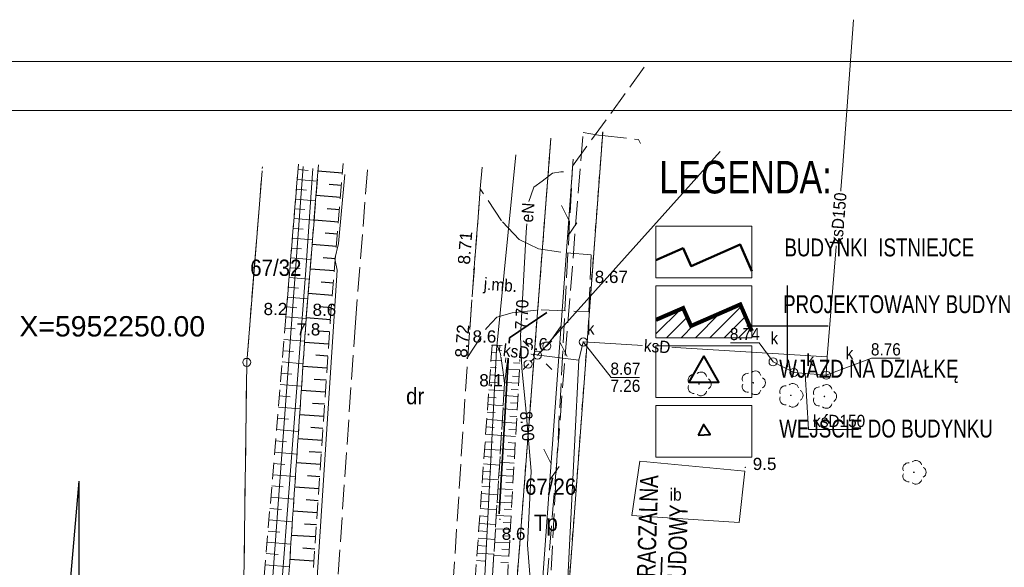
# Model space of a CAD drawing. Extents: x 5477991 to 5478204, y 5952118 to 5952269.
# Tile 8 of 9: x 5478103 to 5478163, y 5952235 to 5952269. Entities that reach past the tile are written whole.
import ezdxf
from ezdxf.enums import TextEntityAlignment as Align

# ---------------------------------------------------------------- set-up
doc = ezdxf.new("R2010")
doc.units = 0
doc.header["$LTSCALE"] = 0.5
for name, pattern in [('1 1', [2, 1, -1]), ('2 1', [3, 2, -1]), ('3 1', [4, 3, -1]), ('EGKK', [4, 3, -1]), ('EGUG', [2, 1, -1])]:
    doc.linetypes.add(name, pattern=pattern)
doc.layers.get('0').update_dxf_attribs({"color": 251})
for name, color, linetype, lineweight in [('--budynek', 7, 'Continuous', 20), ('--linia  zabudowy', 251, 'Continuous', 35), ('--tabelka rysunku', 7, 'Continuous', 0), ('--zagos.terenu', 7, 'Continuous', 30), ('--zagosp', 7, 'Continuous', 0), ('EGB_Budynek', 251, 'Continuous', 50), ('EGDE', 7, 'Continuous', 20), ('EGDE_O', 7, 'Continuous', 20), ('EGKK', 251, 'Continuous', 20), ('EGKK_O', 251, 'Continuous', 20), ('EGPG', 251, 'Continuous', 20), ('EGPG_O', 251, 'Continuous', 20), ('EGUG', 251, 'Continuous', 20), ('EGUG_O', 251, 'Continuous', 20), ('OTD', 251, 'Continuous', 20), ('OTD_O', 251, 'Continuous', 20), ('OTK', 251, 'Continuous', 20), ('OTK_O', 251, 'Continuous', 20), ('OTO', 251, 'Continuous', 20), ('OTR', 251, 'Continuous', 20), ('OTRN', 251, 'Continuous', 20), ('OTRN_O', 251, 'Continuous', 18), ('OTRS', 251, 'Continuous', 20), ('OTRS_O', 251, 'Continuous', 18), ('OTZ', 7, 'Continuous', 20), ('SUE', 251, 'Continuous', 20), ('SUE_O', 251, 'Continuous', 20), ('SUK', 251, 'Continuous', 20), ('SUK_O', 251, 'Continuous', 20), ('SUP', 251, 'Continuous', 20), ('SUPS', 251, 'Continuous', 20), ('SUPS_O', 251, 'Continuous', 0), ('SUT', 251, 'Continuous', 20), ('SUW', 251, 'Continuous', 20)]:
    doc.layers.add(name, color=color, linetype=linetype, lineweight=lineweight)
for name, color, linetype in [('PARSI', 7, 'Continuous'), ('Strzałka', 251, 'Continuous'), ('Wymiarowanie', 7, 'Continuous')]:
    doc.layers.add(name, color=color, linetype=linetype)
doc.styles.add('1-500', font='arial.ttf', dxfattribs={"width": 0.75, "height": 1.25})
doc.styles.add('BDOT', font='Arial.ttf', dxfattribs={"width": 0.9})
doc.styles.add('EGBP', font='arial.ttf')
doc.styles.add('EGiB', font='Arial.ttf', dxfattribs={"width": 0.9})
doc.styles.add('GESUT', font='Arial.ttf', dxfattribs={"width": 0.9})
doc.styles.add('MZSK', font='Arial.ttf', dxfattribs={"width": 0.9, "height": 0.75})
doc.styles.add('STYL-1', font='arial.ttf', dxfattribs={"width": 0.75})
doc.linetypes.add('LINIA ZAB2', pattern='A,0.4,[135,RODZLIN.shx,S=0.015,R=0,X=-0.1,Y=0],0.4', length=0.8)
doc.linetypes.add('OTOO', pattern='A,7.5,[30,msgB.shx,S=1.28,R=0,X=0,Y=0],7.5', length=15)
doc.linetypes.add('SUTP', pattern='A,7.5,[50,msgB.shx,S=1,R=0,X=0,Y=0],15,[50,msgB.shx,S=1,R=180,X=0,Y=0],7.5', length=30)

# ---------------------------------------------------------------- blocks, each defined once
blk = doc.blocks.new('OTZL')
at = {"layer": 'OTZ', "color": 0, "lineweight": 18, "const_width": 0.1}
blk.add_lwpolyline([(-0.05, 0, 1), (0.05, 0, 1)], format="xyb", close=True, dxfattribs=at)
at = {"layer": 'OTZ', "color": 0, "lineweight": 18}
for centre, start, end in [((0.25, 0.76), 12, 132), ((-0.65, 0.47), 84, 204), ((0.8, 0), 300, 60), ((-0.65, -0.47), 156, 276), ((0.25, -0.76), 228, 348)]:
    blk.add_arc(centre, 0.7, start, end, dxfattribs=at)
blk = doc.blocks.new('OTRN')
at = {"layer": 'OTRN', "color": 0, "const_width": 0.09}
blk.add_lwpolyline([(-0.04, 0, 1), (0.04, 0, 1)], format="xyb", close=True, dxfattribs=at)
at = {"layer": 'OTRN_O', "color": 0, "style": 'BDOT'}
blk.add_attdef('RZEDNA', (0.51, 0.52), '', height=1.5, dxfattribs=at)
blk = doc.blocks.new('OTRS')
at = {"layer": 'OTRS', "color": 0, "lineweight": -3, "const_width": 0.09}
blk.add_lwpolyline([(-0.04, 0, 1), (0.04, 0, 1)], format="xyb", close=True, dxfattribs=at)
at = {"layer": 'OTRS_O', "color": 0, "style": 'BDOT'}
blk.add_attdef('RZEDNA', (0.51, 0.52), '', height=1.5, dxfattribs=at)
blk = doc.blocks.new('SUPP')
at = {"color": 0}
blk.add_wipeout([(0.48, 0), (0.46, 0.15), (0.39, 0.28), (0.28, 0.39), (0.15, 0.46), (0, 0.48), (-0.15, 0.46), (-0.28, 0.39), (-0.39, 0.28), (-0.46, 0.15), (-0.48, 0), (-0.46, -0.15), (-0.39, -0.28), (-0.28, -0.39), (-0.15, -0.46), (0, -0.48), (0.15, -0.46), (0.28, -0.39), (0.39, -0.28), (0.46, -0.15)], dxfattribs=at).dxf.layer = 'SUP'
at = {"layer": 'SUP', "color": 0, "lineweight": 18}
blk.add_circle((0, 0), 0.5, dxfattribs=at)
blk = doc.blocks.new('SUKS')
at = {"layer": 'SUK', "color": 0, "lineweight": 18}
blk.add_circle((0, 0), 0.5, dxfattribs=at)
blk = doc.blocks.new('SUEO')
at = {"layer": 'SUE', "color": 0, "lineweight": 18}
blk.add_circle((0, 0), 0.5, dxfattribs=at)
blk = doc.blocks.new('SUE_L')
at = {"layer": 'SUE', "color": 0, "lineweight": 18}
for p, q in [((-1.77, 1.77), (-1.06, 1.06)), ((1.06, 1.06), (1.77, 1.77)), ((-1.77, -1.77), (-1.06, -1.06)), ((1.06, -1.06), (1.77, -1.77))]:
    blk.add_line(p, q, dxfattribs=at)
at = {"layer": 'SUE', "color": 0, "const_width": 0.09}
blk.add_lwpolyline([(-0.04, 0, 1), (0.04, 0, 1)], format="xyb", close=True, dxfattribs=at)
blk = doc.blocks.new('SUPS_A')
at = {"layer": 'SUPS', "color": 0, "const_width": 0.09, "flags": 128}
blk.add_lwpolyline([(-0.04, 0, 1), (0.04, 0, 1)], format="xyb", close=True, dxfattribs=at)
at = {"layer": 'SUPS_O', "color": 0, "style": 'GESUT', "width": 0.9}
blk.add_attdef('RZG', text='', height=1.5, dxfattribs=at).set_placement((3.31, -1.44), align=Align.CENTER)
blk.add_attdef('RZD', text='', height=1.5, dxfattribs=at).set_placement((3.31, -2.04), align=Align.TOP_CENTER)
blk = doc.blocks.new('SUPS_B')
at = {"layer": 'SUPS', "color": 0, "const_width": 0.09, "flags": 128}
blk.add_lwpolyline([(-0.04, 0, 1), (0.04, 0, 1)], format="xyb", close=True, dxfattribs=at)
at = {"layer": 'SUPS_O', "color": 0, "style": 'GESUT', "width": 0.9}
blk.add_attdef('RZEDNA', (1.6, -0.74), '', height=1.5, dxfattribs=at)
blk = doc.blocks.new('EGPG_a')
at = {"layer": 'EGPG_O', "color": 0, "style": 'EGBP'}
blk.add_attdef('NRP', (0.98, 0.52), '', height=1.5, dxfattribs=at)
at = {"color": 0}
blk.add_wipeout([(0.48, 0), (0.46, 0.15), (0.39, 0.28), (0.28, 0.39), (0.15, 0.46), (0, 0.48), (-0.15, 0.46), (-0.28, 0.39), (-0.39, 0.28), (-0.46, 0.15), (-0.48, 0), (-0.46, -0.15), (-0.39, -0.28), (-0.28, -0.39), (-0.15, -0.46), (0, -0.48), (0.15, -0.46), (0.28, -0.39), (0.39, -0.28), (0.46, -0.15)], dxfattribs=at).dxf.layer = 'EGPG'
at = {"layer": 'EGPG', "color": 0, "lineweight": 18}
blk.add_circle((0, 0, 1), 0.5, dxfattribs=at)
blk = doc.blocks.new('SUTP')
at = {"layer": 'SUT', "color": 0, "lineweight": 18}
for p, q in [((-1, 0.27), (0, 2)), ((1, -1.73), (0, 0))]:
    blk.add_line(p, q, dxfattribs=at)
blk = doc.blocks.new('mzsk')
at = {"layer": 'PARSI', "color": 0}
for p, q in [((0, -5), (0, 5)), ((5, 0), (-5, 0))]:
    blk.add_line(p, q, dxfattribs=at)

msp = doc.modelspace()

# ---------------------------------------------------------------- linework, layer by layer
at = {"layer": '--linia  zabudowy', "linetype": 'LINIA ZAB2', "ltscale": 10}
msp.add_lwpolyline([(5478142.281, 5952235.821), (5478142.121, 5952230.823), (5478141.96, 5952225.826), (5478141.057, 5952197.707)], dxfattribs=at)
at = {"layer": '--zagosp', "linetype": 'Continuous'}
for points in [[(5478141.915, 5952256.154), (5478147.805, 5952256.154), (5478147.805, 5952252.978), (5478141.915, 5952252.978)], [(5478141.915, 5952245.126), (5478147.805, 5952245.126), (5478147.805, 5952241.95), (5478141.915, 5952241.95)]]:
    msp.add_lwpolyline(points, close=True, dxfattribs=at)
at = {"color": 0, "linetype": 'Continuous', "lineweight": 40, "elevation": 10.26}
msp.add_lwpolyline([(5478144.861, 5952248.182), (5478143.936, 5952246.578), (5478145.787, 5952246.578)], close=True, dxfattribs=at)
at = {"color": 0, "linetype": 'Continuous', "lineweight": 40}
msp.add_lwpolyline([(5478144.507, 5952243.307), (5478145.236, 5952243.348), (5478144.836, 5952243.959)], close=True, dxfattribs=at)
at = {"flags": 128}
for points in [[(5478106.46, 5952240.484), (5478104.218, 5952214.447), (5478108.702, 5952214.447)], [(5478106.46, 5952240.484), (5478106.46, 5952202.369)]]:
    msp.add_lwpolyline(points, dxfattribs=at)
at = {"layer": 'EGB_Budynek', "linetype": 'Continuous', "lineweight": 50, "elevation": 10.26}
msp.add_lwpolyline([(5478141.915, 5952254.073), (5478143.584, 5952254.797), (5478144.074, 5952253.699), (5478147.096, 5952255.018), (5478147.805, 5952253.381)], dxfattribs=at)
at = {"layer": 'EGDE', "lineweight": 18}
msp.add_lwpolyline([(5478117.721, 5952259.545), (5478116.78, 5952247.79), (5478116.07, 5952195.31), (5478117.84, 5952195.65), (5478117.03, 5952216.4), (5478120.247, 5952259.821)], dxfattribs=at)
at = {"layer": 'EGUG', "linetype": 'EGUG', "lineweight": 18}
msp.add_lwpolyline([(5478117.734, 5952259.699), (5478117.742, 5952259.804)], dxfattribs=at)
at = {"layer": 'OTD', "lineweight": 18}
msp.add_lwpolyline([(5478140.92, 5952241.71), (5478140.44, 5952238.37), (5478147.03, 5952237.95), (5478147.37, 5952241.09)], close=True, dxfattribs=at)
at = {"layer": 'OTK', "linetype": '3 1', "lineweight": 18}
for points in [[(5478124.2, 5952259.624), (5478123.45, 5952250.23), (5478122.17, 5952231.51), (5478121.79, 5952221.71), (5478121.19, 5952200.03), (5478121.55, 5952177.52), (5478121.71, 5952172.53), (5478121.84, 5952169.929)], [(5478128.828, 5952171.097), (5478128.63, 5952175.15), (5478128.21, 5952200), (5478128.68, 5952218.43), (5478128.8, 5952220.95), (5478128.95, 5952224.6), (5478129.06, 5952228.05), (5478130.35, 5952248.13), (5478131.12, 5952258.45), (5478131.23, 5952259.771)]]:
    msp.add_lwpolyline(points, dxfattribs=at)
msp.add_lwpolyline([(5478131.12, 5952258.45), (5478130.73, 5952253.3), (5478130.35, 5952248.13), (5478131.52, 5952249.9), (5478132.15, 5952250.57), (5478133.09, 5952250.82), (5478134.87, 5952251.02), (5478137.8, 5952250.88), (5478137.94, 5952254.4), (5478136.07, 5952254.55), (5478134.69, 5952254.76), (5478133.51, 5952255.33), (5478132.43, 5952256.48)], close=True, dxfattribs=at)
at = {"layer": 'OTO', "linetype": 'OTOO', "lineweight": 35}
msp.add_lwpolyline([(5478135.21, 5952250.84), (5478132.92, 5952249.29), (5478132.29, 5952238.47)], dxfattribs=at)
at = {"layer": 'OTR'}
for p, q in [((5478119.932, 5952259.63), (5478120.543, 5952259.579)), ((5478119.882, 5952259.027), (5478121.105, 5952258.925)), ((5478119.882, 5952259.027), (5478121.105, 5952258.925)), ((5478119.832, 5952258.424), (5478120.444, 5952258.373)), ((5478119.832, 5952258.424), (5478120.444, 5952258.373)), ((5478119.782, 5952257.821), (5478121.008, 5952257.719)), ((5478119.782, 5952257.821), (5478121.008, 5952257.719)), ((5478119.732, 5952257.219), (5478120.346, 5952257.168)), ((5478119.732, 5952257.219), (5478120.346, 5952257.168)), ((5478119.682, 5952256.616), (5478120.912, 5952256.514)), ((5478119.682, 5952256.616), (5478120.912, 5952256.514)), ((5478119.632, 5952256.013), (5478120.248, 5952255.962)), ((5478119.632, 5952256.013), (5478120.248, 5952255.962)), ((5478119.582, 5952255.41), (5478120.816, 5952255.308)), ((5478119.582, 5952255.41), (5478120.816, 5952255.308)), ((5478119.531, 5952254.808), (5478120.149, 5952254.756)), ((5478119.531, 5952254.808), (5478120.149, 5952254.756)), ((5478119.481, 5952254.205), (5478120.719, 5952254.102)), ((5478119.481, 5952254.205), (5478120.719, 5952254.102)), ((5478119.431, 5952253.602), (5478120.051, 5952253.55)), ((5478119.431, 5952253.602), (5478120.051, 5952253.55)), ((5478119.381, 5952252.999), (5478120.623, 5952252.896)), ((5478119.381, 5952252.999), (5478120.623, 5952252.896)), ((5478119.331, 5952252.396), (5478119.953, 5952252.345)), ((5478119.331, 5952252.396), (5478119.953, 5952252.345)), ((5478119.281, 5952251.794), (5478120.527, 5952251.69)), ((5478119.281, 5952251.794), (5478120.527, 5952251.69)), ((5478119.231, 5952251.191), (5478119.855, 5952251.139)), ((5478119.231, 5952251.191), (5478119.855, 5952251.139)), ((5478119.18, 5952250.58), (5478120.43, 5952250.476)), ((5478119.18, 5952250.58), (5478120.43, 5952250.476)), ((5478119.122, 5952249.887), (5478119.753, 5952249.835)), ((5478119.122, 5952249.887), (5478119.753, 5952249.835)), ((5478119.065, 5952249.195), (5478120.336, 5952249.089)), ((5478119.065, 5952249.195), (5478120.336, 5952249.089)), ((5478119.007, 5952248.502), (5478119.648, 5952248.449)), ((5478119.007, 5952248.502), (5478119.648, 5952248.449)), ((5478132.325, 5952248.839), (5478132.3, 5952248.493)), ((5478132.737, 5952248.809), (5478132.663, 5952247.768)), ((5478133.602, 5952248.552), (5478133.317, 5952248.568)), ((5478131.784, 5952247.928), (5478132.428, 5952247.881)), ((5478131.817, 5952248.384), (5478132.085, 5952248.365)), ((5478133.578, 5952248.143), (5478132.838, 5952248.185)), ((5478118.95, 5952247.81), (5478120.242, 5952247.702)), ((5478118.95, 5952247.81), (5478120.242, 5952247.702)), ((5478131.751, 5952247.472), (5478132.122, 5952247.445)), ((5478133.531, 5952247.325), (5478132.733, 5952247.371)), ((5478133.555, 5952247.734), (5478133.17, 5952247.756)), ((5478118.892, 5952247.117), (5478119.543, 5952247.063)), ((5478118.892, 5952247.117), (5478119.543, 5952247.063)), ((5478131.718, 5952247.016), (5478132.557, 5952246.955)), ((5478133.508, 5952246.916), (5478133.094, 5952246.94)), ((5478118.834, 5952246.424), (5478120.148, 5952246.315)), ((5478118.834, 5952246.424), (5478120.148, 5952246.315)), ((5478131.652, 5952246.103), (5478132.591, 5952246.036)), ((5478131.685, 5952246.56), (5478132.152, 5952246.526)), ((5478133.484, 5952246.507), (5478132.627, 5952246.556)), ((5478133.461, 5952246.098), (5478133.029, 5952246.123)), ((5478118.777, 5952245.732), (5478119.439, 5952245.677)), ((5478118.777, 5952245.732), (5478119.439, 5952245.677)), ((5478131.619, 5952245.647), (5478132.091, 5952245.613)), ((5478133.438, 5952245.689), (5478132.572, 5952245.739)), ((5478118.719, 5952245.039), (5478120.054, 5952244.928)), ((5478118.719, 5952245.039), (5478120.054, 5952244.928)), ((5478131.586, 5952245.191), (5478132.533, 5952245.123)), ((5478133.391, 5952244.872), (5478132.521, 5952244.921)), ((5478133.414, 5952245.28), (5478132.98, 5952245.305)), ((5478118.662, 5952244.347), (5478119.334, 5952244.291)), ((5478118.662, 5952244.347), (5478119.334, 5952244.291)), ((5478131.52, 5952244.279), (5478132.476, 5952244.21)), ((5478131.553, 5952244.735), (5478132.029, 5952244.701)), ((5478133.367, 5952244.463), (5478132.931, 5952244.488)), ((5478118.604, 5952243.654), (5478119.959, 5952243.541)), ((5478118.604, 5952243.654), (5478119.959, 5952243.541)), ((5478131.487, 5952243.823), (5478131.967, 5952243.788)), ((5478133.344, 5952244.054), (5478132.469, 5952244.104)), ((5478133.32, 5952243.645), (5478132.882, 5952243.67)), ((5478131.454, 5952243.367), (5478132.419, 5952243.297)), ((5478133.297, 5952243.236), (5478132.418, 5952243.286)), ((5478118.546, 5952242.961), (5478119.229, 5952242.905)), ((5478118.546, 5952242.961), (5478119.229, 5952242.905)), ((5478131.388, 5952242.455), (5478132.361, 5952242.384)), ((5478131.421, 5952242.911), (5478131.906, 5952242.876)), ((5478133.25, 5952242.418), (5478132.367, 5952242.469)), ((5478133.274, 5952242.827), (5478132.833, 5952242.852)), ((5478118.489, 5952242.269), (5478119.865, 5952242.154)), ((5478118.489, 5952242.269), (5478119.865, 5952242.154)), ((5478131.356, 5952241.999), (5478131.844, 5952241.963)), ((5478133.227, 5952242.009), (5478132.784, 5952242.035)), ((5478118.431, 5952241.576), (5478119.125, 5952241.519)), ((5478118.431, 5952241.576), (5478119.125, 5952241.519)), ((5478131.323, 5952241.543), (5478132.304, 5952241.472)), ((5478133.203, 5952241.6), (5478132.315, 5952241.651)), ((5478133.18, 5952241.191), (5478132.735, 5952241.217)), ((5478118.374, 5952240.884), (5478119.771, 5952240.767)), ((5478118.374, 5952240.884), (5478119.771, 5952240.767)), ((5478131.257, 5952240.63), (5478132.247, 5952240.559)), ((5478131.29, 5952241.086), (5478131.782, 5952241.051)), ((5478133.156, 5952240.783), (5478132.264, 5952240.834)), ((5478118.316, 5952240.191), (5478119.02, 5952240.133)), ((5478118.316, 5952240.191), (5478119.02, 5952240.133)), ((5478131.224, 5952240.174), (5478131.721, 5952240.138)), ((5478133.11, 5952239.965), (5478132.212, 5952240.016)), ((5478133.133, 5952240.374), (5478132.686, 5952240.399)), ((5478118.258, 5952239.498), (5478119.677, 5952239.38)), ((5478118.258, 5952239.498), (5478119.677, 5952239.38)), ((5478131.191, 5952239.718), (5478132.189, 5952239.646)), ((5478133.086, 5952239.556), (5478132.636, 5952239.582)), ((5478118.201, 5952238.806), (5478118.916, 5952238.746)), ((5478118.201, 5952238.806), (5478118.916, 5952238.746)), ((5478131.125, 5952238.806), (5478132.132, 5952238.733)), ((5478131.158, 5952239.262), (5478131.659, 5952239.226)), ((5478133.063, 5952239.147), (5478132.161, 5952239.199)), ((5478133.039, 5952238.738), (5478132.587, 5952238.764)), ((5478131.092, 5952238.35), (5478131.597, 5952238.313)), ((5478133.016, 5952238.329), (5478132.11, 5952238.381)), ((5478118.143, 5952238.113), (5478119.583, 5952237.994)), ((5478118.143, 5952238.113), (5478119.583, 5952237.994)), ((5478131.059, 5952237.894), (5478132.074, 5952237.82)), ((5478132.969, 5952237.511), (5478132.058, 5952237.564)), ((5478132.992, 5952237.92), (5478132.538, 5952237.946)), ((5478118.086, 5952237.421), (5478118.811, 5952237.36)), ((5478118.086, 5952237.421), (5478118.811, 5952237.36)), ((5478130.993, 5952236.982), (5478132.017, 5952236.908)), ((5478131.026, 5952237.438), (5478131.536, 5952237.401)), ((5478132.946, 5952237.102), (5478132.489, 5952237.129)), ((5478118.028, 5952236.728), (5478119.489, 5952236.607)), ((5478118.028, 5952236.728), (5478119.489, 5952236.607)), ((5478130.96, 5952236.525), (5478131.474, 5952236.488)), ((5478132.922, 5952236.694), (5478132.007, 5952236.746)), ((5478117.97, 5952236.036), (5478118.706, 5952235.974)), ((5478117.97, 5952236.036), (5478118.706, 5952235.974)), ((5478130.927, 5952236.069), (5478131.96, 5952235.995)), ((5478132.875, 5952235.876), (5478131.956, 5952235.928)), ((5478132.899, 5952236.285), (5478132.44, 5952236.311)), ((5478117.913, 5952235.343), (5478119.395, 5952235.22)), ((5478117.913, 5952235.343), (5478119.395, 5952235.22)), ((5478130.894, 5952235.613), (5478131.413, 5952235.576)), ((5478132.852, 5952235.467), (5478132.391, 5952235.493))]:
    msp.add_line(p, q, dxfattribs=at)
at = {"layer": 'OTR', "linetype": '2 1', "lineweight": 18}
for points in [[(5478119.959, 5952259.954), (5478119.18, 5952250.58), (5478117.54, 5952230.86), (5478118.35, 5952229.89), (5478119.09, 5952230.72), (5478120.43, 5952250.48), (5478121.185, 5952259.93)], [(5478121.169, 5952259.73), (5478120.43, 5952250.48), (5478119.09, 5952230.72), (5478119.68, 5952229.9), (5478120.63, 5952230.48), (5478120.78, 5952233.68), (5478121.91, 5952250.36), (5478122.699, 5952259.995)], [(5478119.905, 5952259.298), (5478119.18, 5952250.58), (5478117.54, 5952230.86), (5478118.35, 5952229.89), (5478119.09, 5952230.72), (5478120.43, 5952250.48), (5478121.167, 5952259.712)], [(5478121.115, 5952259.048), (5478120.43, 5952250.48), (5478119.09, 5952230.72), (5478119.68, 5952229.9), (5478120.63, 5952230.48), (5478120.78, 5952233.68), (5478121.91, 5952250.36), (5478122.63, 5952259.145)]]:
    msp.add_lwpolyline(points, dxfattribs=at)
for points in [[(5478130.85, 5952226.94), (5478131.12, 5952227.44), (5478131.5, 5952228.68), (5478132.62, 5952246.5), (5478132.37, 5952248.3), (5478132.17, 5952248.85), (5478131.85, 5952248.84), (5478130.27, 5952226.98)], [(5478133.15, 5952248.78), (5478132.85, 5952248.28), (5478132.62, 5952246.5), (5478131.5, 5952228.68), (5478131.59, 5952227.39), (5478131.81, 5952226.86), (5478132.36, 5952226.88), (5478133.61, 5952248.7)], [(5478132.17, 5952248.85), (5478132.37, 5952248.3), (5478132.62, 5952246.5), (5478132.85, 5952248.28), (5478133.15, 5952248.78)]]:
    msp.add_lwpolyline(points, close=True, dxfattribs=at)
at = {"layer": 'Strzałka', "linetype": 'ByBlock'}
for p, q in [((5478122.651, 5952259.41), (5478121.153, 5952259.532)), ((5478122.59, 5952258.658), (5478121.842, 5952258.72)), ((5478122.528, 5952257.907), (5478121.033, 5952258.03)), ((5478122.467, 5952257.156), (5478121.72, 5952257.217)), ((5478122.405, 5952256.404), (5478120.913, 5952256.527)), ((5478122.344, 5952255.653), (5478121.598, 5952255.714)), ((5478122.282, 5952254.902), (5478120.793, 5952255.024)), ((5478122.221, 5952254.15), (5478121.477, 5952254.211)), ((5478122.159, 5952253.399), (5478120.673, 5952253.521)), ((5478122.097, 5952252.648), (5478121.355, 5952252.709)), ((5478122.036, 5952251.897), (5478120.553, 5952252.018)), ((5478121.974, 5952251.145), (5478121.234, 5952251.206)), ((5478121.913, 5952250.394), (5478120.433, 5952250.515)), ((5478121.862, 5952249.653), (5478121.121, 5952249.703)), ((5478121.812, 5952248.912), (5478120.33, 5952249.012)), ((5478121.762, 5952248.171), (5478121.021, 5952248.221)), ((5478121.712, 5952247.43), (5478120.23, 5952247.53)), ((5478121.661, 5952246.689), (5478120.921, 5952246.739)), ((5478121.611, 5952245.948), (5478120.129, 5952246.049)), ((5478121.561, 5952245.207), (5478120.82, 5952245.257)), ((5478121.511, 5952244.466), (5478120.029, 5952244.567)), ((5478121.461, 5952243.725), (5478120.72, 5952243.775)), ((5478121.41, 5952242.984), (5478119.928, 5952243.085)), ((5478121.36, 5952242.243), (5478120.619, 5952242.293)), ((5478121.31, 5952241.502), (5478119.828, 5952241.603)), ((5478121.26, 5952240.761), (5478120.519, 5952240.812)), ((5478121.21, 5952240.02), (5478119.727, 5952240.121)), ((5478121.159, 5952239.279), (5478120.418, 5952239.33)), ((5478121.109, 5952238.538), (5478119.627, 5952238.639)), ((5478121.059, 5952237.797), (5478120.318, 5952237.848)), ((5478121.009, 5952237.056), (5478119.527, 5952237.157)), ((5478120.959, 5952236.315), (5478120.217, 5952236.366)), ((5478120.908, 5952235.574), (5478119.426, 5952235.675))]:
    msp.add_line(p, q, dxfattribs=at)
at = {"layer": 'SUE', "lineweight": 18}
msp.add_lwpolyline([(5478122.794, 5952259.321), (5478122.42, 5952255.09), (5478122.19, 5952254.15), (5478122.34, 5952253.46), (5478121.11, 5952234.56), (5478120.33, 5952218.76), (5478120.17, 5952218.07), (5478120.36, 5952217.46), (5478119.64, 5952204.23), (5478119.96, 5952199.59), (5478120.23, 5952183.23), (5478120.02, 5952182.42), (5478120.27, 5952181.74), (5478120.53, 5952176.17), (5478121, 5952170.37), (5478121.025, 5952169.868)], dxfattribs=at)
at = {"layer": 'SUK', "lineweight": 18}
for points in [[(5478154.06, 5952268.84), (5478153.4, 5952259.91), (5478152.43, 5952248.12)], [(5478152.43, 5952248.12), (5478137.45, 5952249.04), (5478137.17, 5952247.91)], [(5478137.704, 5952171.888), (5478135.32, 5952210.94), (5478137.17, 5952247.91)], [(5478152.43, 5952248.12), (5478152.38, 5952247), (5478150.38, 5952247.16), (5478149.11, 5952247.82)]]:
    msp.add_lwpolyline(points, dxfattribs=at)
at = {"layer": 'SUP', "linetype": '1 1', "lineweight": 18}
msp.add_lwpolyline([(5478134.06, 5952247.67), (5478135.21, 5952248.79)], dxfattribs=at)
at = {"layer": 'SUW', "lineweight": 18}
msp.add_lwpolyline([(5478120.846, 5952259.693), (5478120.4, 5952253.44), (5478117.88, 5952220.52), (5478120.21, 5952170.106)], dxfattribs=at)

# ---------------------------------------------------------------- block references
at = {"layer": 'OTRN'}
ref = msp.add_blockref('OTRN', (5478119.18, 5952250.58), dxfattribs=dict(at, xscale=0.5, yscale=0.5, zscale=0.5, rotation=360))
ref.add_attrib('RZEDNA', '8.2', (5478117.81, 5952250.69, 8.2), dxfattribs={"layer": 'OTRN_O', "color": 0, "height": 0.75, "style": 'BDOT'})
ref = msp.add_blockref('OTRN', (5478121.91, 5952250.36), dxfattribs=dict(at, xscale=0.5, yscale=0.5, zscale=0.5, rotation=360))
ref.add_attrib('RZEDNA', '8.6', (5478120.82, 5952250.64, 8.6), dxfattribs={"layer": 'OTRN_O', "color": 0, "height": 0.75, "style": 'BDOT'})
ref = msp.add_blockref('OTRN', (5478120.43, 5952250.48), dxfattribs=dict(at, xscale=0.5, yscale=0.5, zscale=0.5, rotation=360))
ref.add_attrib('RZEDNA', '7.8', (5478119.84, 5952249.44, 7.8), dxfattribs={"layer": 'OTRN_O', "color": 0, "height": 0.75, "style": 'BDOT'})
ref = msp.add_blockref('OTRN', (5478131.85, 5952248.84), dxfattribs=dict(at, xscale=0.5, yscale=0.5, zscale=0.5, rotation=360))
ref.add_attrib('RZEDNA', '8.6', (5478130.65, 5952249, 8.6), dxfattribs={"layer": 'OTRN_O', "color": 0, "height": 0.75, "style": 'BDOT'})
ref = msp.add_blockref('OTRN', (5478133.61, 5952248.7), dxfattribs=dict(at, xscale=0.5, yscale=0.5, zscale=0.5, rotation=360))
ref.add_attrib('RZEDNA', '8.6', (5478133.83, 5952248.53, 8.6), dxfattribs={"layer": 'OTRN_O', "color": 0, "height": 0.75, "style": 'BDOT'})
ref = msp.add_blockref('OTRN', (5478132.62, 5952246.5), dxfattribs=dict(at, xscale=0.5, yscale=0.5, zscale=0.5, rotation=360))
ref.add_attrib('RZEDNA', '8.1', (5478131.062, 5952246.31, 8.1), dxfattribs={"layer": 'OTRN_O', "color": 0, "height": 0.75, "style": 'BDOT'})
ref = msp.add_blockref('OTRN', (5478147.4, 5952241.33), dxfattribs=dict(at, xscale=0.5, yscale=0.5, zscale=0.5, rotation=360))
ref.add_attrib('RZEDNA', '9.5', (5478147.86, 5952241.17, 9.5), dxfattribs={"layer": 'OTRN_O', "color": 0, "height": 0.75, "style": 'BDOT'})
ref = msp.add_blockref('OTRN', (5478132.33, 5952238.14), dxfattribs=dict(at, xscale=0.5, yscale=0.5, zscale=0.5, rotation=360))
ref.add_attrib('RZEDNA', '8.6', (5478132.44, 5952236.88, 8.6), dxfattribs={"layer": 'OTRN_O', "color": 0, "height": 0.75, "style": 'BDOT'})
at = {"layer": 'OTRS'}
ref = msp.add_blockref('OTRS', (5478130.72, 5952253.5, 8.71), dxfattribs=dict(at, xscale=0.5, yscale=0.5, zscale=0.5))
ref.add_attrib('RZEDNA', '8.71', (5478130.482, 5952253.776, 8.71), dxfattribs={"layer": 'OTRS_O', "color": 0, "height": 0.75, "rotation": 445.69193, "style": 'BDOT'})
at = {"layer": 'OTRS', "xscale": 0.5, "yscale": 0.5, "zscale": 0.5}
msp.add_blockref('OTRS', (5478137.9, 5952252.4, 8.673), dxfattribs=at).add_auto_attribs({'RZEDNA': '8.67'})
at = {"layer": 'OTRS'}
ref = msp.add_blockref('OTRS', (5478130.31, 5952248.05), dxfattribs=dict(at, xscale=0.5, yscale=0.5, zscale=0.5, rotation=360))
ref.add_attrib('RZEDNA', '8.72', (5478130.31, 5952248.05, 8.72), dxfattribs={"layer": 'OTRS_O', "color": 0, "height": 0.75, "rotation": 85.94023, "style": 'BDOT'})
at = {"layer": 'OTZ', "xscale": 0.5, "yscale": 0.5, "zscale": 0.5, "rotation": 360}
for p in [(5478147.89, 5952246.53), (5478144.56, 5952246.46), (5478150.2, 5952245.76), (5478152.26, 5952245.69), (5478157.76, 5952241.03)]:
    msp.add_blockref('OTZL', p, dxfattribs=at)
at = {"layer": 'SUPS'}
ref = msp.add_blockref('SUPS_B', (5478133.9, 5952245.18), dxfattribs=dict(at, xscale=0.5, yscale=0.5, zscale=0.5, rotation=360))
ref.add_attrib('RZEDNA', '8.00', dxfattribs={"layer": 'SUPS_O', "color": 0, "height": 0.75, "rotation": 274.7516, "style": 'GESUT', "width": 0.9}).set_placement((5478133.93, 5952244.78, 8), align=Align.MIDDLE_LEFT)
at = {"layer": 'SUT', "linetype": 'SUTP', "lineweight": 18, "xscale": 0.5, "yscale": 0.5, "zscale": 0.5}
for p, rotation in [((5478136.558, 5952256.52), 175.8464788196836), ((5478135.472, 5952241.559), 175.8464788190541)]:
    msp.add_blockref('SUTP', p, dxfattribs=dict(at, rotation=rotation))

# ---------------------------------------------------------------- texts
at = {"layer": '--linia  zabudowy', "insert": (5478141.51, 5952258.556), "char_height": 1.5, "width": 59.72916, "attachment_point": 2, "rotation": 88.1603, "style": '1-500'}
msp.add_mtext('\\pxql;{\\H0.75x;NIEPRZEKRACZALNA\\P\\pxql;LINIA  ZABUDOWY}', dxfattribs=at)
at = {"layer": '--zagos.terenu', "linetype": 'Continuous', "insert": (5478179.588, 5952251.91), "char_height": 1.1, "width": 59.72916, "attachment_point": 2, "rotation": 0, "style": '1-500'}
msp.add_mtext('\\pxql;PROJEKTOWANY BUDYNEK', dxfattribs=at)
at = {"layer": 'EGDE_O', "char_height": 1, "attachment_point": 7, "style": 'EGiB'}
for s, insert in [('67/32', (5478116.992, 5952253.084)), ('67/26', (5478133.872, 5952239.634))]:
    msp.add_mtext(s, dxfattribs=dict(at, insert=insert))
at = {"layer": 'EGKK_O', "insert": (5478126.565, 5952246.209), "char_height": 1, "width": 1.89347, "attachment_point": 1, "style": 'EGiB'}
msp.add_mtext('dr', dxfattribs=at)
at = {"layer": 'EGUG_O', "insert": (5478134.419, 5952237.131), "char_height": 1, "attachment_point": 7, "style": 'EGiB'}
msp.add_mtext('Tp', dxfattribs=at)
at = {"layer": 'OTD_O', "insert": (5478142.76, 5952239.28), "char_height": 0.75, "attachment_point": 7, "style": 'BDOT'}
msp.add_mtext('ib', dxfattribs=at)
at = {"layer": 'OTK_O', "insert": (5478131.299, 5952252.024), "char_height": 0.75, "attachment_point": 7, "rotation": 355.74262, "style": 'BDOT'}
msp.add_mtext('j.mb.', dxfattribs=at)
at = {"layer": 'SUK_O', "char_height": 0.75, "attachment_point": 7, "style": 'GESUT'}
for insert in [(5478137.67, 5952249.49), (5478148.95, 5952248.9), (5478151.16, 5952247.56), (5478153.57, 5952247.97)]:
    msp.add_mtext('k', dxfattribs=dict(at, insert=insert))
at = {"layer": 'Wymiarowanie', "style": 'MZSK'}
msp.add_text('X=5952250.00', height=1.25, dxfattribs=at).set_placement((5478102.811, 5952249.001), align=Align.BOTTOM_LEFT)

# ---------------------------------------------------------------- next in the draw order: block references
at = {"layer": 'SUK', "xscale": 0.5, "yscale": 0.5, "zscale": 0.5, "rotation": 360}
for p in [(5478149.11, 5952247.82), (5478150.38, 5952247.16), (5478152.38, 5952247)]:
    msp.add_blockref('SUKS', p, dxfattribs=at)
at = {"layer": 'SUP', "xscale": 0.5, "yscale": 0.5, "zscale": 0.5}
for p in [(5478135.21, 5952248.79), (5478134.06, 5952247.67)]:
    msp.add_blockref('SUPP', p, dxfattribs=at)

# ---------------------------------------------------------------- next in the draw order: texts
at = {"layer": 'SUK_O', "char_height": 0.75, "attachment_point": 4, "style": 'GESUT', "bg_fill": 3, "box_fill_scale": 1.1, "bg_fill_color": 256, "bg_fill_transparency": 0}
for s, insert, rotation in [('ksD150', (5478153, 5952255.03), 85.29623), ('ksD', (5478141.18, 5952248.81), 356.48517)]:
    msp.add_mtext(s, dxfattribs=dict(at, insert=insert, rotation=rotation))
at = {"layer": 'SUK_O', "insert": (5478151.569, 5952243.801), "char_height": 0.75, "attachment_point": 7, "style": 'GESUT', "bg_fill": 3, "box_fill_scale": 1.1, "bg_fill_color": 256, "bg_fill_transparency": 0}
msp.add_mtext('ksD150', dxfattribs=at)

# ---------------------------------------------------------------- next in the draw order: hatches: boundary and pattern name
at = {"layer": '--budynek', "linetype": 'ByBlock'}
h = msp.add_hatch(dxfattribs=at)
h.set_pattern_fill('ANSI31', color=256, scale=5, style=0)
h.set_pattern_definition([(45, (-10975.6392, -7727.77817), (-0.44194173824, 0.44194173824), [])])
h.paths.add_polyline_path([(5478147.805, 5952249.705), (5478147.096, 5952251.343), (5478144.074, 5952250.024), (5478143.584, 5952251.121), (5478141.915, 5952250.398), (5478141.915, 5952249.302), (5478147.805, 5952249.302)])

# ---------------------------------------------------------------- next in the draw order: linework, layer by layer
at = {"layer": '--budynek', "elevation": 10.26}
msp.add_lwpolyline([(5478141.915, 5952250.398, 0.25, 0.25, 0), (5478143.584, 5952251.121, 0.25, 0.25, 0), (5478144.074, 5952250.024, 0.25, 0.25, 0), (5478147.096, 5952251.343, 0.25, 0.25, 0), (5478147.805, 5952249.705, 0.25, 0.25, 0)], format="xyseb", dxfattribs=at)
at = {"layer": '--zagosp', "linetype": 'Continuous'}
for points in [[(5478141.915, 5952252.478), (5478147.805, 5952252.478), (5478147.805, 5952249.302), (5478141.915, 5952249.302)], [(5478141.915, 5952248.802), (5478147.805, 5952248.802), (5478147.805, 5952245.626), (5478141.915, 5952245.626)]]:
    msp.add_lwpolyline(points, close=True, dxfattribs=at)
at = {"layer": 'SUK', "lineweight": 18}
msp.add_lwpolyline([(5478132.13, 5952248.55), (5478137.17, 5952247.91)], dxfattribs=at)
at = {"layer": 'SUK_O', "linetype": 'Continuous'}
msp.add_lwpolyline([(5478151.08, 5952247.1), (5478151.28, 5952243.66), (5478154.366, 5952243.66)], dxfattribs=at)
at = {"layer": 'SUPS', "linetype": 'Continuous'}
for points in [[(5478149.11, 5952247.82), (5478148.245, 5952248.987), (5478146.495, 5952248.987)], [(5478152.38, 5952247), (5478155.158, 5952248.047), (5478156.911, 5952248.047)]]:
    msp.add_lwpolyline(points, dxfattribs=at)

# ---------------------------------------------------------------- next in the draw order: block references
at = {"layer": 'PARSI', "xscale": 0.5, "yscale": 0.5, "zscale": 0.5}
msp.add_blockref('mzsk', (5478150, 5952250), dxfattribs=at)
at = {"layer": 'SUPS'}
ref = msp.add_blockref('SUPS_A', (5478149.11, 5952247.82), dxfattribs=dict(at, xscale=0.5, yscale=0.5, zscale=0.5, rotation=360))
ref.add_attrib('RZG', '8.74', dxfattribs={"layer": 'SUPS_O', "color": 0, "height": 0.75, "style": 'GESUT', "width": 0.9}).set_placement((5478148.29, 5952249.15, 8.74), align=Align.RIGHT)
ref = msp.add_blockref('SUPS_A', (5478152.38, 5952247), dxfattribs=dict(at, xscale=0.5, yscale=0.5, zscale=0.5, rotation=360))
ref.add_attrib('RZG', '8.76', (5478155.12, 5952248.21, 8.76), dxfattribs={"layer": 'SUPS_O', "color": 0, "height": 0.75, "style": 'GESUT', "width": 0.9})
at = {"layer": 'SUT', "linetype": 'SUTP', "lineweight": 18, "xscale": 0.5, "yscale": 0.5, "zscale": 0.5, "rotation": 355.8464788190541}
msp.add_blockref('SUTP', (5478136.015, 5952249.04), dxfattribs=at)

# ---------------------------------------------------------------- next in the draw order: texts
at = {"layer": '--zagos.terenu', "linetype": 'Continuous', "insert": (5478149.808, 5952255.396), "char_height": 1.1, "width": 27.2795, "attachment_point": 1, "rotation": 0, "style": 'STYL-1'}
msp.add_mtext('BUDYNKI  ISTNIEJCE', dxfattribs=at)
at = {"layer": '--zagosp', "linetype": 'Continuous', "insert": (5478142.118, 5952260.164), "char_height": 2, "width": 23.6515, "attachment_point": 1, "rotation": 0, "style": 'STYL-1'}
msp.add_mtext('LEGENDA:', dxfattribs=at)
at = {"layer": '--zagosp', "linetype": 'Continuous', "char_height": 1.1, "width": 19.40385, "attachment_point": 1, "style": 'STYL-1'}
for s, insert in [('WJAZD NA DZIAŁKĘ  ', (5478149.486, 5952247.944)), ('WEJŚCIE DO BUDYNKU', (5478149.486, 5952244.268))]:
    msp.add_mtext(s, dxfattribs=dict(at, insert=insert))

# ---------------------------------------------------------------- next in the draw order: block references
at = {"layer": 'SUK', "xscale": 0.5, "yscale": 0.5, "zscale": 0.5, "rotation": 360}
msp.add_blockref('SUKS', (5478137.45, 5952249.04), dxfattribs=at)

# ---------------------------------------------------------------- next in the draw order: texts
at = {"layer": 'SUK_O', "insert": (5478132.529, 5952248.546), "char_height": 0.75, "attachment_point": 4, "rotation": 352.76295, "style": 'GESUT', "bg_fill": 3, "box_fill_scale": 1.1, "bg_fill_color": 256, "bg_fill_transparency": 0}
msp.add_mtext('ksD', dxfattribs=at)

# ---------------------------------------------------------------- next in the draw order: linework, layer by layer
at = {"layer": 'SUK', "lineweight": 18}
for points in [[(5478132.13, 5952248.55), (5478133.299, 5952260.535)], [(5478132.942, 5952171.567), (5478132.46, 5952175.59), (5478129.6, 5952199.72), (5478132.13, 5952248.55)]]:
    msp.add_lwpolyline(points, dxfattribs=at)
at = {"layer": 'SUPS', "linetype": 'Continuous'}
msp.add_lwpolyline([(5478137.45, 5952249.04), (5478139.158, 5952246.857), (5478140.91, 5952246.857)], dxfattribs=at)

# ---------------------------------------------------------------- next in the draw order: block references
at = {"layer": 'SUE', "xscale": 0.5, "yscale": 0.5, "zscale": 0.5, "rotation": 360}
msp.add_blockref('SUEO', (5478134.64, 5952248.23), dxfattribs=at)
at = {"layer": 'SUPS'}
ref = msp.add_blockref('SUPS_B', (5478133.6, 5952249.4), dxfattribs=dict(at, xscale=0.5, yscale=0.5, zscale=0.5, rotation=360))
ref.add_attrib('RZEDNA', '7.70', dxfattribs={"layer": 'SUPS_O', "color": 0, "height": 0.75, "rotation": 86.94921, "style": 'GESUT', "width": 0.9}).set_placement((5478133.62, 5952249.81, 7.7), align=Align.MIDDLE_LEFT)
ref = msp.add_blockref('SUPS_A', (5478137.45, 5952249.04), dxfattribs=dict(at, xscale=0.5, yscale=0.5, zscale=0.5, rotation=360))
ref.add_attrib('RZG', '8.67', (5478139.12, 5952247.02, 8.67), dxfattribs={"layer": 'SUPS_O', "color": 0, "height": 0.75, "style": 'GESUT', "width": 0.9})
ref.add_attrib('RZD', '7.26', dxfattribs={"layer": 'SUPS_O', "color": 0, "height": 0.75, "style": 'GESUT', "width": 0.9}).set_placement((5478140.036, 5952246.72, 8.67), align=Align.TOP_CENTER)

# ---------------------------------------------------------------- next in the draw order: linework, layer by layer
at = {"layer": 'SUE', "linetype": '3 1', "lineweight": 18}
msp.add_lwpolyline([(5478116.68, 5952186.92), (5478116.56, 5952196.92), (5478134.56, 5952197.25), (5478134.74, 5952228.28), (5478137.44, 5952261.9), (5478138.39, 5952261.75), (5478138.62, 5952261.73), (5478140.85, 5952261.47), (5478140.97, 5952261.23)], dxfattribs=at)
at = {"layer": 'SUE', "lineweight": 18}
for points in [[(5478134.64, 5952248.23), (5478145.85, 5952260.75)], [(5478134.43, 5952231.37), (5478134.03, 5952236.57), (5478134.24, 5952241.09), (5478133.9, 5952245.18), (5478133.67, 5952247.41), (5478133.6, 5952249.4), (5478133.94, 5952255.78), (5478134.08, 5952257.6), (5478134.42, 5952258.55), (5478134.92, 5952258.91), (5478135.57, 5952259.4), (5478136.08, 5952259.5), (5478136.24, 5952259.5)]]:
    msp.add_lwpolyline(points, dxfattribs=at)

# ---------------------------------------------------------------- next in the draw order: block references
at = {"layer": 'SUE', "xscale": 0.5, "yscale": 0.5, "zscale": 0.5}
msp.add_blockref('SUE_L', (5478134.64, 5952248.23), dxfattribs=at)

# ---------------------------------------------------------------- next in the draw order: block references
at = {"layer": 'EGPG', "xscale": 0.5, "yscale": 0.5, "zscale": 0.5, "rotation": 360}
msp.add_blockref('EGPG_a', (5478116.78, 5952247.79), dxfattribs=at)

# ---------------------------------------------------------------- next in the draw order: texts
at = {"layer": 'SUE_O', "insert": (5478133.99, 5952256.39), "char_height": 0.75, "attachment_point": 4, "rotation": 85.60104, "style": 'GESUT', "bg_fill": 3, "box_fill_scale": 1.1, "bg_fill_color": 256, "bg_fill_transparency": 0}
msp.add_mtext('eN', dxfattribs=at)

# ---------------------------------------------------------------- next in the draw order: linework, layer by layer
at = {"layer": '--tabelka rysunku', "linetype": 'Continuous'}
for points in [[(5477991.358, 5952117.761), (5478201.358, 5952117.761), (5478201.358, 5952266.261), (5477991.358, 5952266.261)], [(5478003.358, 5952120.761), (5478198.358, 5952120.761), (5478198.358, 5952263.261), (5478003.358, 5952263.261)]]:
    msp.add_lwpolyline(points, close=True, dxfattribs=at)
at = {"layer": 'EGDE', "lineweight": 18}
for points in [[(5478135.459, 5952261.541), (5478132.73, 5952225.97), (5478135.96, 5952225.92), (5478138.642, 5952261.931)], [(5478138.643, 5952261.948), (5478135.96, 5952225.92), (5478183.22, 5952225.18), (5478182.42, 5952197.17), (5478135.06, 5952197.9), (5478134.54, 5952169.916)], [(5478133.87, 5952170.732), (5478132.75, 5952197.94), (5478131.99, 5952216.23), (5478132.73, 5952225.97), (5478135.46, 5952261.562)]]:
    msp.add_lwpolyline(points, dxfattribs=at)
at = {"layer": 'EGKK', "linetype": 'EGKK', "lineweight": 18}
msp.add_lwpolyline([(5478089.996, 5952190.255), (5478116.07, 5952195.31), (5478116.78, 5952247.79), (5478117.673, 5952258.939)], dxfattribs=at)
at = {"layer": 'EGUG', "linetype": 'EGUG', "lineweight": 18}
for points in [[(5478133.878, 5952170.536), (5478132.75, 5952197.94), (5478131.99, 5952216.23), (5478132.73, 5952225.97), (5478135.479, 5952261.807)], [(5478134.566, 5952171.322), (5478135.06, 5952197.9), (5478135.96, 5952225.92), (5478138.641, 5952261.913)], [(5478135.458, 5952261.531), (5478132.73, 5952225.97), (5478131.99, 5952216.23), (5478132.75, 5952197.94), (5478133.841, 5952171.424)]]:
    msp.add_lwpolyline(points, dxfattribs=at)
at = {"layer": 'SUT', "linetype": '3 1', "lineweight": 18}
for points in [[(5478133.821, 5952169.105), (5478134, 5952207.05), (5478136.79, 5952259.85), (5478141.44, 5952266.25)], [(5478133.828, 5952170.469), (5478134, 5952207.05), (5478136.79, 5952259.85), (5478141.44, 5952266.25)]]:
    msp.add_lwpolyline(points, dxfattribs=at)
at = {"layer": 'SUT', "linetype": 'Continuous', "lineweight": 18, "flags": 128}
msp.add_lwpolyline([(5478136.83, 5952260.26), (5478132.65, 5952202.7), (5478133.996, 5952170.257)], dxfattribs=at)

doc.saveas('drawing.dxf')
